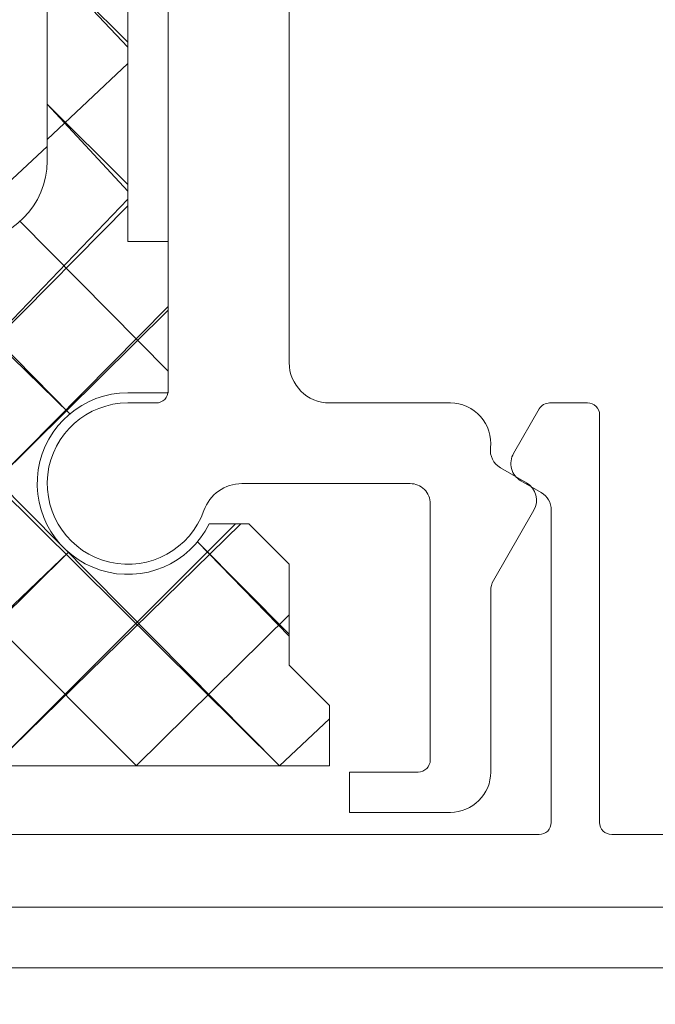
# Model space of a CAD drawing. Header units: inches. Extents: x -647532 to 3008597, y -136987 to 2557681.
# Tile 128 of 153: x 50113 to 50129, y 48740 to 48764. Entities that reach past the tile are written whole.
import ezdxf
from ezdxf import colors
from ezdxf.entities.mleader import LeaderData, LeaderLine
from ezdxf.enums import TextEntityAlignment as Align
from ezdxf.math import Vec2, Vec3

# ---------------------------------------------------------------- set-up
doc = ezdxf.new("R2010")
doc.units = ezdxf.units.IN
doc.header["$MEASUREMENT"] = 0
doc.layers.add('ARCH', color=8, linetype='Continuous')
for name, color, linetype, lineweight in [('FURN', 8, 'Continuous', 5), ('FURN-HATCH', 8, 'Continuous', 5), ('YD-EXTERNAL 1', 8, 'Continuous', 5)]:
    doc.layers.add(name, color=color, linetype=linetype, lineweight=lineweight)
doc.styles.add('ARIAL', font='arial.ttf')
doc.styles.get("Standard").update_dxf_attribs({"font": 'arial.ttf'})

# ---------------------------------------------------------------- blocks, each defined once
blk = doc.blocks.new('BIAL-IT1I-KGD-001-IN-DWG-141 LEVEL 2 - OVERALL FIRE EXIT PLAN$0$A$C4C907AF7')
at = {"lineweight": -3, "ltscale": 1000}
h = blk.add_hatch(dxfattribs=at)
h.set_pattern_fill('ANSI37', color=256, scale=20, angle=-90.00000000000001, style=0)
h.set_pattern_definition([(315, (-27377983.44784665, 26829446.45019762), (1.767766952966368, 1.767766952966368), []), (44.99999999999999, (-27377983.44784665, 26829446.45019762), (-1.767766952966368, 1.767766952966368), [])])
edge = h.paths.add_edge_path()
edge.add_line((63.5001831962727, 124.5619116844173), (64.50018314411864, 124.5619116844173))
edge.add_ellipse((64.50018314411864, 125.0619116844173), major_axis=(0.3535533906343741, -0.3535533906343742), ratio=0.9999999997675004, start_angle=314.9999999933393, end_angle=494.9999999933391)
edge.add_line((64.50018314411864, 125.5619116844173), (67.00018314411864, 125.5619116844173))
edge.add_ellipse((67.00018314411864, 125.0619116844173), major_axis=(0.3535533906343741, -0.3535533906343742), ratio=0.9999999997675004, start_angle=134.9999999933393, end_angle=314.9999999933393)
edge.add_line((67.00018314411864, 124.5619116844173), (67.50018313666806, 124.5619116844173))
edge.add_ellipse((69.00018313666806, 124.5619116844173), major_axis=(1.060660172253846, 1.060660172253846), ratio=0.9999999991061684, start_angle=134.9999999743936, end_angle=225.0000000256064)
edge.add_line((69.00018313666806, 123.0619116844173), (71.00018313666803, 123.0619116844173))
edge.add_ellipse((71.00018313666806, 124.5619116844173), major_axis=(1.060660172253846, -1.060660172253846), ratio=0.999999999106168, start_angle=314.9999999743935, end_angle=405.0000000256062)
edge.add_line((72.50018313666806, 124.5619116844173), (73.00018314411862, 124.5619116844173))
edge.add_ellipse((73.00018314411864, 125.0619116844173), major_axis=(0.3535533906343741, -0.3535533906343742), ratio=0.9999999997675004, start_angle=314.9999999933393, end_angle=494.9999999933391)
edge.add_line((73.00018314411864, 125.5619116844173), (75.50018313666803, 125.5619116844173))
edge.add_ellipse((75.50018313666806, 125.0619116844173), major_axis=(0.3535533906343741, -0.3535533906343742), ratio=0.9999999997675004, start_angle=134.9999999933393, end_angle=314.9999999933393)
edge.add_line((75.50018313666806, 124.5619116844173), (76.50018313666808, 124.5619116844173))
edge.add_line((76.50018313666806, 124.5619116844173), (76.50018312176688, 120.5619116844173))
edge.add_line((76.5001831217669, 120.5619116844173), (74.98688907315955, 120.5619116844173))
edge.add_ellipse((74.98688907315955, 120.0619116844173), major_axis=(0.3535533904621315, -0.3535533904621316), ratio=1, start_angle=135, end_angle=255.0000000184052)
edge.add_line((74.55387637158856, 119.8119116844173), (75.85291448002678, 117.5619116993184))
edge.add_line((75.85291448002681, 117.5619116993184), (74.1431920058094, 117.5619116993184))
edge.add_line((74.1431920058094, 117.5619116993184), (73.02505196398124, 119.545249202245))
edge.add_ellipse((72.14896168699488, 119.0631021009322), major_axis=(0.7071067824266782, -0.7071067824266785), ratio=0.9999999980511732, start_angle=73.82572674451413, end_angle=209.2398824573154)
edge.add_line((71.18655439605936, 119.334712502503), (70.66745572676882, 117.5619116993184))
edge.add_line((70.66745572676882, 117.5619116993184), (69.3259736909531, 117.5619116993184))
edge.add_line((69.3259736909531, 117.5619116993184), (68.98239804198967, 118.6940810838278))
edge.add_ellipse((68.50018309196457, 118.5619117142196), major_axis=(0.3535533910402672, 0.3535533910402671), ratio=0.9999999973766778, start_angle=-29.67233578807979, end_angle=119.6723666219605)
edge.add_line((68.01796807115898, 118.6940808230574), (67.67439251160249, 117.5619116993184))
edge.add_line((67.67439251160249, 117.5619116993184), (66.32597370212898, 117.5619116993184))
edge.add_line((66.32597370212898, 117.5619116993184), (65.9823981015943, 118.6940809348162))
edge.add_ellipse((65.50018311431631, 118.561911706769), major_axis=(0.3535533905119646, 0.3535533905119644), ratio=0.999999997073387, start_angle=-29.67235256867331, end_angle=119.6723608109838)
edge.add_line((65.01796810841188, 118.6940808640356), (64.67439251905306, 117.5619116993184))
edge.add_line((64.67439251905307, 117.5619116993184), (63.5001831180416, 117.5619116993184))
edge.add_line((63.5001831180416, 117.5619116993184), (63.50018319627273, 124.5619116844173))
edge = h.paths.add_edge_path()
edge.add_line((63.5001831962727, 136.5619116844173), (65.0001831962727, 136.5619116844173))
edge.add_line((65.0001831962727, 136.5619116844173), (66.0001831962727, 135.5619116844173))
edge.add_line((66.0001831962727, 135.5619116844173), (68.5001831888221, 135.5619116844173))
edge.add_line((68.50018318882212, 135.5619116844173), (69.50018318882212, 134.5619116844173))
edge.add_line((69.50018318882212, 134.5619116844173), (69.50018318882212, 133.577283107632))
edge.add_ellipse((70.50018317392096, 131.5617186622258), major_axis=(1.590990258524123, -1.590990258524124), ratio=0.9999999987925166, start_angle=161.3877995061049, end_angle=405.0000000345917)
edge.add_line((72.75018317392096, 131.5617186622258), (72.75018317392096, 132.5617186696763))
edge.add_line((72.75018317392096, 132.5617186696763), (76.50018317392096, 132.5617186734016))
edge.add_line((76.50018317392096, 132.5617186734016), (76.50018317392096, 131.5617186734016))
edge.add_line((76.50018317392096, 131.5617186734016), (91.50018322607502, 131.5617186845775))
edge.add_ellipse((91.50018322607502, 130.0617186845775), major_axis=(1.060660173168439, -1.06066017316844), ratio=0.9999999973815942, start_angle=44.9999997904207, end_angle=134.9999999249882, ccw=False)
edge.add_line((93.00018322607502, 130.0617186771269), (93.0001832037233, 124.0617186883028))
edge.add_ellipse((94.00018320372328, 124.0617186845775), major_axis=(0.7071067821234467, 0.7071067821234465), ratio=0.9999999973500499, start_angle=134.9999999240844, end_angle=225.000000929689)
edge.add_line((94.00018321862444, 123.0617186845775), (94.00018323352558, 114.5617186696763))
edge.add_ellipse((94.0001832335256, 114.0617186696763), major_axis=(0.3535533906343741, -0.3535533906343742), ratio=0.9999999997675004, start_angle=134.9999999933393, end_angle=314.9999999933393)
edge.add_line((94.0001832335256, 113.5617186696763), (97.0001831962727, 113.5617186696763))
edge.add_ellipse((97.0001831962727, 115.5617186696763), major_axis=(1.414213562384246, -1.414213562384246), ratio=0.999999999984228, start_angle=314.9999999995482, end_angle=404.9999997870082)
edge.add_line((99.0001831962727, 115.5617186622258), (99.00018320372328, 117.5617187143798))
edge.add_line((99.00018320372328, 117.5617187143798), (97.00018320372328, 117.5617187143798))
edge.add_ellipse((97.00018320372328, 118.0617187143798), major_axis=(0.3535533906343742, 0.3535533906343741), ratio=0.9999999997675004, start_angle=45.000000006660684, end_angle=225.0000000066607, ccw=False)
edge.add_line((97.00018320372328, 118.5617187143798), (99.00018320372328, 118.5617187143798))
edge.add_line((99.00018320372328, 118.5617187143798), (99.00018320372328, 120.5617187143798))
edge.add_line((99.00018320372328, 120.5617187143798), (97.00018320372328, 120.5617187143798))
edge.add_ellipse((97.00018320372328, 121.0617187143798), major_axis=(0.3535533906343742, 0.3535533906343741), ratio=0.9999999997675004, start_angle=45.000000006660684, end_angle=225.0000000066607, ccw=False)
edge.add_line((97.00018320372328, 121.5617187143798), (99.00018320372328, 121.5617187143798))
edge.add_line((99.00018320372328, 121.5617187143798), (99.00018320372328, 122.5617187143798))
edge.add_ellipse((100.0001832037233, 122.5617187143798), major_axis=(0.7071067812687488, -0.7071067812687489), ratio=0.9999999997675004, start_angle=45.000000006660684, end_angle=225.0000000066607, ccw=False)
edge.add_line((101.0001832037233, 122.5617187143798), (101.0001832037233, 121.5617187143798))
edge.add_line((101.0001832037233, 121.5617187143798), (103.0001832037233, 121.5617187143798))
edge.add_ellipse((103.0001832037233, 121.0617187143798), major_axis=(0.3535533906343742, 0.3535533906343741), ratio=0.9999999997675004, start_angle=-134.9999999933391, end_angle=45.000000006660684, ccw=False)
edge.add_line((103.0001832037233, 120.5617187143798), (101.0001832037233, 120.5617187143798))
edge.add_line((101.0001832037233, 120.5617187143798), (101.0001832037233, 118.5617187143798))
edge.add_line((101.0001832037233, 118.5617187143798), (103.0001832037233, 118.5617187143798))
edge.add_ellipse((103.0001832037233, 118.0617187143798), major_axis=(0.3535533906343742, 0.3535533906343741), ratio=0.9999999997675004, start_angle=-134.9999999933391, end_angle=45.000000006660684, ccw=False)
edge.add_line((103.0001832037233, 117.5617187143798), (101.0001832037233, 117.5617187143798))
edge.add_line((101.0001832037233, 117.5617187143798), (101.0001832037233, 115.5617186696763))
edge.add_ellipse((103.0001832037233, 115.5617186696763), major_axis=(1.414213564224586, -1.414213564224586), ratio=0.9999999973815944, start_angle=225.0000000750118, end_angle=314.9999999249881)
edge.add_line((103.0001832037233, 113.5617186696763), (106.0001832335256, 113.5617186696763))
edge.add_ellipse((106.0001838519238, 114.0617186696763), major_axis=(0.3535533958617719, -0.353553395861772), ratio=0.999999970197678, start_angle=314.9999282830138, end_angle=495.0000734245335)
edge.add_line((106.0001832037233, 114.5617186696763), (106.0001831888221, 123.0617186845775))
edge.add_ellipse((106.0001832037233, 124.0617186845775), major_axis=(0.7071067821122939, 0.7071067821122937), ratio=0.9999999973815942, start_angle=224.9999992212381, end_angle=314.9999994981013)
edge.add_line((107.0001832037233, 124.0617186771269), (107.0001832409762, 130.0617186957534))
edge.add_ellipse((108.5001832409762, 130.0617186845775), major_axis=(1.060660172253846, -1.060660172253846), ratio=0.9999999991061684, start_angle=134.9999999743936, end_angle=224.9999995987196, ccw=False)
edge.add_line((108.5001832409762, 131.5617186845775), (123.5001832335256, 131.5617186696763))
edge.add_line((123.5001832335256, 131.5617186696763), (123.5001832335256, 132.5617186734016))
edge.add_line((123.5001832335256, 132.5617186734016), (127.2501832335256, 132.5617186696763))
edge.add_line((127.2501832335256, 132.5617186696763), (127.2501832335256, 131.5617186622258))
edge.add_ellipse((129.5001832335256, 131.5617186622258), major_axis=(1.590990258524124, 1.590990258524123), ratio=0.9999999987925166, start_angle=134.9999999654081, end_angle=378.612200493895)
edge.add_line((130.5001832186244, 133.577283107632), (130.5001832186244, 134.5619116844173))
edge.add_line((130.5001832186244, 134.5619116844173), (131.5001832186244, 135.5619116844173))
edge.add_line((131.5001832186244, 135.5619116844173), (134.0001832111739, 135.5619116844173))
edge.add_line((134.0001832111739, 135.5619116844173), (135.0001832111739, 136.5619116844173))
edge.add_line((135.0001832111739, 136.5619116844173), (136.5001832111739, 136.5619116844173))
edge.add_line((136.5001832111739, 136.5619116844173), (136.5001832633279, 125.5619116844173))
edge.add_line((136.5001832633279, 125.5619116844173), (135.5001832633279, 125.5619116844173))
edge.add_line((135.5001832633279, 125.5619116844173), (132.5001832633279, 125.5619116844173))
edge.add_ellipse((131.0001832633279, 125.5619116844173), major_axis=(1.060660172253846, 1.060660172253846), ratio=0.9999999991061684, start_angle=-45.00000002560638, end_angle=45.00000002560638)
edge.add_line((131.0001832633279, 127.0619116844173), (129.0001832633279, 127.0619116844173))
edge.add_ellipse((129.0001832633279, 125.5619116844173), major_axis=(1.060660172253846, -1.060660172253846), ratio=0.999999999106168, start_angle=134.9999999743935, end_angle=225.0000000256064)
edge.add_line((127.5001832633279, 125.5619116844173), (123.5001832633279, 125.5619116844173))
edge.add_line((123.5001832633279, 125.5619116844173), (123.5001832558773, 127.5618151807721))
edge.add_ellipse((121.5002797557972, 127.5618151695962), major_axis=(1.41414532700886, -1.414145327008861), ratio=0.999999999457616, start_angle=45.00000033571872, end_angle=134.999999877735)
edge.add_line((121.5002797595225, 129.5617186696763), (109.7072899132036, 129.5617186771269))
edge.add_line((109.7072899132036, 129.5617186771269), (109.3541500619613, 129.9148585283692))
edge.add_ellipse((108.9996314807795, 129.562272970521), major_axis=(0.002760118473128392, 0.4999925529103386), ratio=0.9999993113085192, start_angle=-44.84036206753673, end_angle=134.7895539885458)
edge.add_line((108.6428428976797, 129.2119846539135), (108.6428266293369, 129.2119683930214))
edge.add_line((108.6428266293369, 129.2119683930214), (109.0001831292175, 128.8546118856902))
edge.add_line((109.0001831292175, 128.8546118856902), (109.0001832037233, 112.0919117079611))
edge.add_line((109.0001832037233, 112.0919117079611), (107.5001832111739, 110.5919117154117))
edge.add_line((107.5001832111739, 110.5919117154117), (103.0001832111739, 110.5919117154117))
edge.add_line((103.0001832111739, 110.5919117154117), (102.0001831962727, 111.5919117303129))
edge.add_line((102.0001831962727, 111.5919117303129), (98.00018322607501, 111.5919117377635))
edge.add_line((98.00018322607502, 111.5919117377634), (97.00018319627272, 110.5919117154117))
edge.add_line((97.0001831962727, 110.5919117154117), (92.5001831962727, 110.5919117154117))
edge.add_line((92.5001831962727, 110.5919117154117), (91.0001831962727, 112.0919117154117))
edge.add_line((91.0001831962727, 112.0919117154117), (91.0001832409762, 128.8546117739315))
edge.add_line((91.00018324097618, 128.8546117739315), (91.35753985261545, 129.2119683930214))
edge.add_line((91.35753985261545, 129.2119683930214), (91.3575235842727, 129.2119846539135))
edge.add_ellipse((91.00073500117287, 129.562272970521), major_axis=(0.002760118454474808, -0.4999925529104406), ratio=0.9999993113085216, start_angle=45.21044601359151, end_angle=224.8403620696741)
edge.add_line((90.6462164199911, 129.9148585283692), (90.29307656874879, 129.5617186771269))
edge.add_line((90.2930765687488, 129.5617186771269), (78.50008672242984, 129.5617186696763))
edge.add_ellipse((78.50008672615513, 127.5618151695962), major_axis=(1.414145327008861, 1.41414532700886), ratio=0.999999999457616, start_angle=45.00000012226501, end_angle=134.999999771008)
edge.add_line((76.50018322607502, 127.5618151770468), (76.50018321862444, 125.5619116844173))
edge.add_line((76.50018321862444, 125.5619116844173), (75.50018313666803, 125.5619116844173))
edge.add_line((75.50018313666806, 125.5619116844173), (72.50018314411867, 125.5619116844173))
edge.add_ellipse((71.00018314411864, 125.5619116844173), major_axis=(1.060660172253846, 1.060660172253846), ratio=0.9999999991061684, start_angle=-45.00000002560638, end_angle=45.00000002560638)
edge.add_line((71.00018314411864, 127.0619116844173), (69.00018314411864, 127.0619116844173))
edge.add_ellipse((69.00018314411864, 125.5619116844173), major_axis=(1.060660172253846, -1.060660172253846), ratio=0.999999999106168, start_angle=134.9999999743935, end_angle=225.0000000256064)
edge.add_line((67.50018314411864, 125.5619116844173), (67.00018314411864, 125.5619116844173))
edge.add_line((67.00018314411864, 125.5619116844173), (64.50018320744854, 125.5619116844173))
edge.add_line((64.50018320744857, 125.5619116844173), (63.50018314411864, 125.5619116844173))
edge.add_line((63.50018314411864, 125.5619116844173), (63.50018319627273, 136.5619116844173))
edge = h.paths.add_edge_path()
edge.add_line((123.5001832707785, 124.5619116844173), (124.5001832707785, 124.5619116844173))
edge.add_ellipse((124.5001832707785, 125.0619116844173), major_axis=(0.3535533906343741, -0.3535533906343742), ratio=0.9999999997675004, start_angle=314.9999999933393, end_angle=494.9999999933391)
edge.add_line((124.5001832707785, 125.5619116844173), (127.0001832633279, 125.5619116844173))
edge.add_ellipse((127.0001832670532, 125.061911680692), major_axis=(0.3535533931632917, -0.3535533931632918), ratio=0.9999999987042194, start_angle=135.0000003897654, end_angle=224.9906755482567)
edge.add_ellipse((127.0001832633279, 125.0619116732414), major_axis=(0.3535533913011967, 0.3535533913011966), ratio=0.9999999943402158, start_angle=134.9906744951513, end_angle=225.0000001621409)
edge.add_line((127.0001832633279, 124.5619116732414), (127.5001832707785, 124.5619116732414))
edge.add_ellipse((129.0001832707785, 124.5619116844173), major_axis=(1.060660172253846, 1.060660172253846), ratio=0.9999999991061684, start_angle=135.0000004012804, end_angle=225.0000000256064)
edge.add_line((129.0001832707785, 123.0619116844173), (131.0001832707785, 123.0619116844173))
edge.add_ellipse((131.0001832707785, 124.5619116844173), major_axis=(1.060660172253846, -1.060660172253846), ratio=0.999999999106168, start_angle=314.9999999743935, end_angle=405.0000000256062)
edge.add_line((132.5001832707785, 124.5619116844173), (133.0001832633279, 124.5619116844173))
edge.add_ellipse((133.0001832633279, 125.0619116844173), major_axis=(0.3535533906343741, -0.3535533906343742), ratio=0.9999999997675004, start_angle=314.9999999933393, end_angle=494.9999999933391)
edge.add_line((133.0001832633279, 125.5619116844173), (135.5001832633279, 125.5619116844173))
edge.add_ellipse((135.5001832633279, 125.0619116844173), major_axis=(0.3535533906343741, -0.3535533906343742), ratio=0.9999999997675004, start_angle=134.9999999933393, end_angle=314.9999999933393)
edge.add_line((135.5001832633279, 124.5619116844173), (136.5001832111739, 124.5619116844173))
edge.add_line((136.5001832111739, 124.5619116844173), (136.500183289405, 117.5619116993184))
edge.add_line((136.500183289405, 117.5619116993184), (135.3259738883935, 117.5619116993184))
edge.add_line((135.3259738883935, 117.5619116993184), (134.9823982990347, 118.6940808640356))
edge.add_ellipse((134.5001832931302, 118.561911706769), major_axis=(0.3535533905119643, -0.3535533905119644), ratio=0.999999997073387, start_angle=60.32763918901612, end_angle=209.6723525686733)
edge.add_line((134.0179683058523, 118.6940809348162), (133.6743927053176, 117.5619116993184))
edge.add_line((133.6743927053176, 117.5619116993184), (132.3259738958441, 117.5619116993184))
edge.add_line((132.3259738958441, 117.5619116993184), (131.9823983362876, 118.6940808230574))
edge.add_ellipse((131.500183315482, 118.5619117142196), major_axis=(0.3535533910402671, -0.3535533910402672), ratio=0.9999999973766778, start_angle=60.32763337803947, end_angle=209.6723357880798)
edge.add_line((131.0179683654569, 118.6940810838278), (130.6743927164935, 117.5619116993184))
edge.add_line((130.6743927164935, 117.5619116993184), (129.3329106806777, 117.5619116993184))
edge.add_line((129.3329106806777, 117.5619116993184), (128.8138120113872, 119.334712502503))
edge.add_ellipse((127.8514047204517, 119.0631021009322), major_axis=(0.7071067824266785, 0.7071067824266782), ratio=0.9999999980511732, start_angle=-29.23988245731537, end_angle=106.1742732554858)
edge.add_line((126.9753144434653, 119.545249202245), (125.8571744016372, 117.5619116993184))
edge.add_line((125.8571744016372, 117.5619116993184), (124.1474519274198, 117.5619116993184))
edge.add_line((124.1474519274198, 117.5619116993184), (125.446490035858, 119.8119116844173))
edge.add_ellipse((125.013477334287, 120.0619116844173), major_axis=(0.3535533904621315, -0.3535533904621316), ratio=1, start_angle=14.99999998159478, end_angle=135)
edge.add_line((125.013477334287, 120.5619116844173), (123.5001832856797, 120.5619116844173))
edge.add_line((123.5001832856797, 120.5619116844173), (123.5001832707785, 124.5619116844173))
h = blk.add_hatch(dxfattribs=at)
h.set_pattern_fill('ANSI37', color=256, scale=20, angle=-90.00000000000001, style=0)
h.set_pattern_definition([(315, (-27377983.44784666, 26829446.45019761), (1.767766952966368, 1.767766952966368), []), (44.99999999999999, (-27377983.44784666, 26829446.45019761), (-1.767766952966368, 1.767766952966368), [])])
edge = h.paths.add_edge_path()
edge.add_line((63.50018319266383, 124.5619116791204), (64.50018314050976, 124.5619116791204))
edge.add_ellipse((64.50018314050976, 125.0619116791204), major_axis=(0.3535533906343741, -0.3535533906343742), ratio=0.9999999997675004, start_angle=314.9999999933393, end_angle=494.9999999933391)
edge.add_line((64.50018314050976, 125.5619116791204), (67.00018314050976, 125.5619116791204))
edge.add_ellipse((67.00018314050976, 125.0619116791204), major_axis=(0.3535533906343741, -0.3535533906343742), ratio=0.9999999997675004, start_angle=134.9999999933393, end_angle=314.9999999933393)
edge.add_line((67.00018314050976, 124.5619116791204), (67.50018313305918, 124.5619116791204))
edge.add_ellipse((69.00018313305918, 124.5619116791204), major_axis=(1.060660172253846, 1.060660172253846), ratio=0.9999999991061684, start_angle=134.9999999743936, end_angle=225.0000000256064)
edge.add_line((69.00018313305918, 123.0619116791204), (71.00018313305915, 123.0619116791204))
edge.add_ellipse((71.00018313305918, 124.5619116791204), major_axis=(1.060660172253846, -1.060660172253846), ratio=0.999999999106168, start_angle=314.9999999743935, end_angle=405.0000000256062)
edge.add_line((72.50018313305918, 124.5619116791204), (73.00018314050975, 124.5619116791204))
edge.add_ellipse((73.00018314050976, 125.0619116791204), major_axis=(0.3535533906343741, -0.3535533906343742), ratio=0.9999999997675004, start_angle=314.9999999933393, end_angle=494.9999999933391)
edge.add_line((73.00018314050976, 125.5619116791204), (75.50018313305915, 125.5619116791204))
edge.add_ellipse((75.50018313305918, 125.0619116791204), major_axis=(0.3535533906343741, -0.3535533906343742), ratio=0.9999999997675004, start_angle=134.9999999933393, end_angle=314.9999999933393)
edge.add_line((75.50018313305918, 124.5619116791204), (76.50018313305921, 124.5619116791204))
edge.add_line((76.50018313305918, 124.5619116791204), (76.500183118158, 120.5619116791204))
edge.add_line((76.50018311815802, 120.5619116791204), (74.98688906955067, 120.5619116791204))
edge.add_ellipse((74.98688906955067, 120.0619116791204), major_axis=(0.3535533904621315, -0.3535533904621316), ratio=1, start_angle=135, end_angle=255.0000000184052)
edge.add_line((74.55387636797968, 119.8119116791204), (75.85291447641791, 117.5619116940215))
edge.add_line((75.85291447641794, 117.5619116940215), (74.14319200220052, 117.5619116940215))
edge.add_line((74.14319200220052, 117.5619116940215), (73.02505196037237, 119.5452491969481))
edge.add_ellipse((72.148961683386, 119.0631020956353), major_axis=(0.7071067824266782, -0.7071067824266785), ratio=0.9999999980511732, start_angle=73.82572674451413, end_angle=209.2398824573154)
edge.add_line((71.18655439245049, 119.3347124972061), (70.66745572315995, 117.5619116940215))
edge.add_line((70.66745572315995, 117.5619116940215), (69.32597368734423, 117.5619116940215))
edge.add_line((69.32597368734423, 117.5619116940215), (68.9823980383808, 118.6940810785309))
edge.add_ellipse((68.5001830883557, 118.5619117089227), major_axis=(0.3535533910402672, 0.3535533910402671), ratio=0.9999999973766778, start_angle=-29.67233578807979, end_angle=119.6723666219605)
edge.add_line((68.0179680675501, 118.6940808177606), (67.67439250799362, 117.5619116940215))
edge.add_line((67.67439250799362, 117.5619116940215), (66.3259736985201, 117.5619116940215))
edge.add_line((66.3259736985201, 117.5619116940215), (65.98239809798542, 118.6940809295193))
edge.add_ellipse((65.50018311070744, 118.5619117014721), major_axis=(0.3535533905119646, 0.3535533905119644), ratio=0.999999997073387, start_angle=-29.67235256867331, end_angle=119.6723608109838)
edge.add_line((65.017968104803, 118.6940808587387), (64.67439251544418, 117.5619116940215))
edge.add_line((64.6743925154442, 117.5619116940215), (63.50018311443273, 117.5619116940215))
edge.add_line((63.50018311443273, 117.5619116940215), (63.50018319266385, 124.5619116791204))
edge = h.paths.add_edge_path()
edge.add_line((63.50018319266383, 136.5619116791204), (65.00018319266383, 136.5619116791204))
edge.add_line((65.00018319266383, 136.5619116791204), (66.00018319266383, 135.5619116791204))
edge.add_line((66.00018319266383, 135.5619116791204), (68.50018318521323, 135.5619116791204))
edge.add_line((68.50018318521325, 135.5619116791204), (69.50018318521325, 134.5619116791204))
edge.add_line((69.50018318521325, 134.5619116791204), (69.50018318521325, 133.5772831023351))
edge.add_ellipse((70.50018317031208, 131.5617186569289), major_axis=(1.590990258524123, -1.590990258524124), ratio=0.9999999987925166, start_angle=161.3877995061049, end_angle=405.0000000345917)
edge.add_line((72.75018317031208, 131.5617186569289), (72.75018317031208, 132.5617186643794))
edge.add_line((72.75018317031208, 132.5617186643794), (76.50018317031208, 132.5617186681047))
edge.add_line((76.50018317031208, 132.5617186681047), (76.50018317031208, 131.5617186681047))
edge.add_line((76.50018317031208, 131.5617186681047), (91.50018322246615, 131.5617186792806))
edge.add_ellipse((91.50018322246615, 130.0617186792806), major_axis=(1.060660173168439, -1.06066017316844), ratio=0.9999999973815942, start_angle=44.9999997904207, end_angle=134.9999999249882, ccw=False)
edge.add_line((93.00018322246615, 130.06171867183), (93.00018320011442, 124.0617186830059))
edge.add_ellipse((94.0001832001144, 124.0617186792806), major_axis=(0.7071067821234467, 0.7071067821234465), ratio=0.9999999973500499, start_angle=134.9999999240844, end_angle=225.000000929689)
edge.add_line((94.00018321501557, 123.0617186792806), (94.0001832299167, 114.5617186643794))
edge.add_ellipse((94.00018322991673, 114.0617186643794), major_axis=(0.3535533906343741, -0.3535533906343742), ratio=0.9999999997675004, start_angle=134.9999999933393, end_angle=314.9999999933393)
edge.add_line((94.00018322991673, 113.5617186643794), (97.00018319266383, 113.5617186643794))
edge.add_ellipse((97.00018319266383, 115.5617186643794), major_axis=(1.414213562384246, -1.414213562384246), ratio=0.999999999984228, start_angle=314.9999999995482, end_angle=404.9999997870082)
edge.add_line((99.00018319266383, 115.5617186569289), (99.0001832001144, 117.5617187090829))
edge.add_line((99.0001832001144, 117.5617187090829), (97.0001832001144, 117.5617187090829))
edge.add_ellipse((97.0001832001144, 118.0617187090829), major_axis=(0.3535533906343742, 0.3535533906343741), ratio=0.9999999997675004, start_angle=45.000000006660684, end_angle=225.0000000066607, ccw=False)
edge.add_line((97.0001832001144, 118.5617187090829), (99.0001832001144, 118.5617187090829))
edge.add_line((99.0001832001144, 118.5617187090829), (99.0001832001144, 120.5617187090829))
edge.add_line((99.0001832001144, 120.5617187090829), (97.0001832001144, 120.5617187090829))
edge.add_ellipse((97.0001832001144, 121.0617187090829), major_axis=(0.3535533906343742, 0.3535533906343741), ratio=0.9999999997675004, start_angle=45.000000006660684, end_angle=225.0000000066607, ccw=False)
edge.add_line((97.0001832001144, 121.5617187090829), (99.0001832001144, 121.5617187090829))
edge.add_line((99.0001832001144, 121.5617187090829), (99.0001832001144, 122.5617187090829))
edge.add_ellipse((100.0001832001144, 122.5617187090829), major_axis=(0.7071067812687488, -0.7071067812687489), ratio=0.9999999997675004, start_angle=45.000000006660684, end_angle=225.0000000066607, ccw=False)
edge.add_line((101.0001832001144, 122.5617187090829), (101.0001832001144, 121.5617187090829))
edge.add_line((101.0001832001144, 121.5617187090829), (103.0001832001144, 121.5617187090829))
edge.add_ellipse((103.0001832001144, 121.0617187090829), major_axis=(0.3535533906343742, 0.3535533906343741), ratio=0.9999999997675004, start_angle=-134.9999999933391, end_angle=45.000000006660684, ccw=False)
edge.add_line((103.0001832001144, 120.5617187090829), (101.0001832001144, 120.5617187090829))
edge.add_line((101.0001832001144, 120.5617187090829), (101.0001832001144, 118.5617187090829))
edge.add_line((101.0001832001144, 118.5617187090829), (103.0001832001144, 118.5617187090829))
edge.add_ellipse((103.0001832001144, 118.0617187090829), major_axis=(0.3535533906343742, 0.3535533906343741), ratio=0.9999999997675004, start_angle=-134.9999999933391, end_angle=45.000000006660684, ccw=False)
edge.add_line((103.0001832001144, 117.5617187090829), (101.0001832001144, 117.5617187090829))
edge.add_line((101.0001832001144, 117.5617187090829), (101.0001832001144, 115.5617186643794))
edge.add_ellipse((103.0001832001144, 115.5617186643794), major_axis=(1.414213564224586, -1.414213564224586), ratio=0.9999999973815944, start_angle=225.0000000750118, end_angle=314.9999999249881)
edge.add_line((103.0001832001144, 113.5617186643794), (106.0001832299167, 113.5617186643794))
edge.add_ellipse((106.0001838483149, 114.0617186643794), major_axis=(0.3535533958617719, -0.353553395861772), ratio=0.999999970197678, start_angle=314.9999282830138, end_angle=495.0000734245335)
edge.add_line((106.0001832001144, 114.5617186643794), (106.0001831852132, 123.0617186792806))
edge.add_ellipse((106.0001832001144, 124.0617186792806), major_axis=(0.7071067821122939, 0.7071067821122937), ratio=0.9999999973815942, start_angle=224.9999992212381, end_angle=314.9999994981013)
edge.add_line((107.0001832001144, 124.06171867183), (107.0001832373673, 130.0617186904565))
edge.add_ellipse((108.5001832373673, 130.0617186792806), major_axis=(1.060660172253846, -1.060660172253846), ratio=0.9999999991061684, start_angle=134.9999999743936, end_angle=224.9999995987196, ccw=False)
edge.add_line((108.5001832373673, 131.5617186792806), (123.5001832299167, 131.5617186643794))
edge.add_line((123.5001832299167, 131.5617186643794), (123.5001832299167, 132.5617186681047))
edge.add_line((123.5001832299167, 132.5617186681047), (127.2501832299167, 132.5617186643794))
edge.add_line((127.2501832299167, 132.5617186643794), (127.2501832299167, 131.5617186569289))
edge.add_ellipse((129.5001832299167, 131.5617186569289), major_axis=(1.590990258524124, 1.590990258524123), ratio=0.9999999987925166, start_angle=134.9999999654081, end_angle=378.612200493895)
edge.add_line((130.5001832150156, 133.5772831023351), (130.5001832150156, 134.5619116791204))
edge.add_line((130.5001832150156, 134.5619116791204), (131.5001832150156, 135.5619116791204))
edge.add_line((131.5001832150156, 135.5619116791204), (134.000183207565, 135.5619116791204))
edge.add_line((134.000183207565, 135.5619116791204), (135.000183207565, 136.5619116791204))
edge.add_line((135.000183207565, 136.5619116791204), (136.500183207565, 136.5619116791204))
edge.add_line((136.500183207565, 136.5619116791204), (136.5001832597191, 125.5619116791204))
edge.add_line((136.5001832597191, 125.5619116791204), (135.5001832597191, 125.5619116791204))
edge.add_line((135.5001832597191, 125.5619116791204), (132.5001832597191, 125.5619116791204))
edge.add_ellipse((131.0001832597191, 125.5619116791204), major_axis=(1.060660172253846, 1.060660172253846), ratio=0.9999999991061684, start_angle=-45.00000002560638, end_angle=45.00000002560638)
edge.add_line((131.0001832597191, 127.0619116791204), (129.0001832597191, 127.0619116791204))
edge.add_ellipse((129.0001832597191, 125.5619116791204), major_axis=(1.060660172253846, -1.060660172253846), ratio=0.999999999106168, start_angle=134.9999999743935, end_angle=225.0000000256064)
edge.add_line((127.5001832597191, 125.5619116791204), (123.5001832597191, 125.5619116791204))
edge.add_line((123.5001832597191, 125.5619116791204), (123.5001832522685, 127.5618151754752))
edge.add_ellipse((121.5002797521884, 127.5618151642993), major_axis=(1.41414532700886, -1.414145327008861), ratio=0.999999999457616, start_angle=45.00000033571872, end_angle=134.999999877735)
edge.add_line((121.5002797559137, 129.5617186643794), (109.7072899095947, 129.56171867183))
edge.add_line((109.7072899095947, 129.56171867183), (109.3541500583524, 129.9148585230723))
edge.add_ellipse((108.9996314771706, 129.5622729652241), major_axis=(0.002760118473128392, 0.4999925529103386), ratio=0.9999993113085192, start_angle=-44.84036206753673, end_angle=134.7895539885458)
edge.add_line((108.6428428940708, 129.2119846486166), (108.642826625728, 129.2119683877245))
edge.add_line((108.642826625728, 129.2119683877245), (109.0001831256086, 128.8546118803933))
edge.add_line((109.0001831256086, 128.8546118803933), (109.0001832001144, 112.0919117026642))
edge.add_line((109.0001832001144, 112.0919117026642), (107.500183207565, 110.5919117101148))
edge.add_line((107.500183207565, 110.5919117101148), (103.000183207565, 110.5919117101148))
edge.add_line((103.000183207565, 110.5919117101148), (102.0001831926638, 111.591911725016))
edge.add_line((102.0001831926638, 111.591911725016), (98.00018322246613, 111.5919117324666))
edge.add_line((98.00018322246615, 111.5919117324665), (97.00018319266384, 110.5919117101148))
edge.add_line((97.00018319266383, 110.5919117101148), (92.50018319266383, 110.5919117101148))
edge.add_line((92.50018319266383, 110.5919117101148), (91.00018319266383, 112.0919117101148))
edge.add_line((91.00018319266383, 112.0919117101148), (91.00018323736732, 128.8546117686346))
edge.add_line((91.00018323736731, 128.8546117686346), (91.35753984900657, 129.2119683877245))
edge.add_line((91.35753984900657, 129.2119683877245), (91.35752358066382, 129.2119846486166))
edge.add_ellipse((91.000734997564, 129.5622729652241), major_axis=(0.002760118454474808, -0.4999925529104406), ratio=0.9999993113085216, start_angle=45.21044601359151, end_angle=224.8403620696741)
edge.add_line((90.64621641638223, 129.9148585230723), (90.29307656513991, 129.56171867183))
edge.add_line((90.29307656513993, 129.56171867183), (78.50008671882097, 129.5617186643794))
edge.add_ellipse((78.50008672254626, 127.5618151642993), major_axis=(1.414145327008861, 1.41414532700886), ratio=0.999999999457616, start_angle=45.00000012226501, end_angle=134.999999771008)
edge.add_line((76.50018322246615, 127.5618151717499), (76.50018321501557, 125.5619116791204))
edge.add_line((76.50018321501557, 125.5619116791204), (75.50018313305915, 125.5619116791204))
edge.add_line((75.50018313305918, 125.5619116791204), (72.50018314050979, 125.5619116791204))
edge.add_ellipse((71.00018314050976, 125.5619116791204), major_axis=(1.060660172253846, 1.060660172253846), ratio=0.9999999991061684, start_angle=-45.00000002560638, end_angle=45.00000002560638)
edge.add_line((71.00018314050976, 127.0619116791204), (69.00018314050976, 127.0619116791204))
edge.add_ellipse((69.00018314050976, 125.5619116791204), major_axis=(1.060660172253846, -1.060660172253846), ratio=0.999999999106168, start_angle=134.9999999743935, end_angle=225.0000000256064)
edge.add_line((67.50018314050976, 125.5619116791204), (67.00018314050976, 125.5619116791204))
edge.add_line((67.00018314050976, 125.5619116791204), (64.50018320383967, 125.5619116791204))
edge.add_line((64.5001832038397, 125.5619116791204), (63.50018314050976, 125.5619116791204))
edge.add_line((63.50018314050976, 125.5619116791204), (63.50018319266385, 136.5619116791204))
edge = h.paths.add_edge_path()
edge.add_line((123.5001832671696, 124.5619116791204), (124.5001832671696, 124.5619116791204))
edge.add_ellipse((124.5001832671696, 125.0619116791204), major_axis=(0.3535533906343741, -0.3535533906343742), ratio=0.9999999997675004, start_angle=314.9999999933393, end_angle=494.9999999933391)
edge.add_line((124.5001832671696, 125.5619116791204), (127.0001832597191, 125.5619116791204))
edge.add_ellipse((127.0001832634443, 125.0619116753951), major_axis=(0.3535533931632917, -0.3535533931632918), ratio=0.9999999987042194, start_angle=135.0000003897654, end_angle=224.9906755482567)
edge.add_ellipse((127.0001832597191, 125.0619116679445), major_axis=(0.3535533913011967, 0.3535533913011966), ratio=0.9999999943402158, start_angle=134.9906744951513, end_angle=225.0000001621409)
edge.add_line((127.0001832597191, 124.5619116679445), (127.5001832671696, 124.5619116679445))
edge.add_ellipse((129.0001832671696, 124.5619116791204), major_axis=(1.060660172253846, 1.060660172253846), ratio=0.9999999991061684, start_angle=135.0000004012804, end_angle=225.0000000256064)
edge.add_line((129.0001832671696, 123.0619116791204), (131.0001832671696, 123.0619116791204))
edge.add_ellipse((131.0001832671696, 124.5619116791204), major_axis=(1.060660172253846, -1.060660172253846), ratio=0.999999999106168, start_angle=314.9999999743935, end_angle=405.0000000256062)
edge.add_line((132.5001832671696, 124.5619116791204), (133.0001832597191, 124.5619116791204))
edge.add_ellipse((133.0001832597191, 125.0619116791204), major_axis=(0.3535533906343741, -0.3535533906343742), ratio=0.9999999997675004, start_angle=314.9999999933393, end_angle=494.9999999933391)
edge.add_line((133.0001832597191, 125.5619116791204), (135.5001832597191, 125.5619116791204))
edge.add_ellipse((135.5001832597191, 125.0619116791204), major_axis=(0.3535533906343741, -0.3535533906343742), ratio=0.9999999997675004, start_angle=134.9999999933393, end_angle=314.9999999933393)
edge.add_line((135.5001832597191, 124.5619116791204), (136.500183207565, 124.5619116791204))
edge.add_line((136.500183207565, 124.5619116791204), (136.5001832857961, 117.5619116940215))
edge.add_line((136.5001832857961, 117.5619116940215), (135.3259738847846, 117.5619116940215))
edge.add_line((135.3259738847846, 117.5619116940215), (134.9823982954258, 118.6940808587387))
edge.add_ellipse((134.5001832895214, 118.5619117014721), major_axis=(0.3535533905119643, -0.3535533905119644), ratio=0.999999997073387, start_angle=60.32763918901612, end_angle=209.6723525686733)
edge.add_line((134.0179683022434, 118.6940809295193), (133.6743927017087, 117.5619116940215))
edge.add_line((133.6743927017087, 117.5619116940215), (132.3259738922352, 117.5619116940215))
edge.add_line((132.3259738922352, 117.5619116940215), (131.9823983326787, 118.6940808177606))
edge.add_ellipse((131.5001833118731, 118.5619117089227), major_axis=(0.3535533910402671, -0.3535533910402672), ratio=0.9999999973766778, start_angle=60.32763337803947, end_angle=209.6723357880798)
edge.add_line((131.017968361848, 118.6940810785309), (130.6743927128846, 117.5619116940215))
edge.add_line((130.6743927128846, 117.5619116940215), (129.3329106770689, 117.5619116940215))
edge.add_line((129.3329106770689, 117.5619116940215), (128.8138120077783, 119.3347124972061))
edge.add_ellipse((127.8514047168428, 119.0631020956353), major_axis=(0.7071067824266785, 0.7071067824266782), ratio=0.9999999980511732, start_angle=-29.23988245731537, end_angle=106.1742732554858)
edge.add_line((126.9753144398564, 119.5452491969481), (125.8571743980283, 117.5619116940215))
edge.add_line((125.8571743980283, 117.5619116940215), (124.1474519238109, 117.5619116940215))
edge.add_line((124.1474519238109, 117.5619116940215), (125.4464900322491, 119.8119116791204))
edge.add_ellipse((125.0134773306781, 120.0619116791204), major_axis=(0.3535533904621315, -0.3535533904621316), ratio=1, start_angle=14.99999998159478, end_angle=135)
edge.add_line((125.0134773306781, 120.5619116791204), (123.5001832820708, 120.5619116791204))
edge.add_line((123.5001832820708, 120.5619116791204), (123.5001832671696, 124.5619116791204))
for p, q in [((58.50018322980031, 121.5619117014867), (58.50018322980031, 221.5617186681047)), ((68.50018318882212, 135.5619116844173), (69.50018318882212, 134.5619116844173)), ((68.50018318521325, 135.5619116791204), (69.50018318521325, 134.5619116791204)), ((69.50018318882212, 133.577283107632), (69.50018318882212, 134.5619116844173)), ((69.50018318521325, 133.5772831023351), (69.50018318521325, 134.5619116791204)), ((72.75018317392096, 131.5617186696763), (72.75018317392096, 132.5617186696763)), ((72.75018317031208, 131.5617186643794), (72.75018317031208, 132.5617186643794)), ((76.50018317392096, 131.5617186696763), (76.50018317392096, 132.5617186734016)), ((76.50018317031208, 131.5617186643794), (76.50018317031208, 132.5617186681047))]:
    blk.add_line(p, q)
at = {"linetype": 'Continuous'}
for p, q in [((76.50018317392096, 132.5617186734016), (72.75018317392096, 132.5617186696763)), ((76.50018317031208, 132.5617186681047), (72.75018317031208, 132.5617186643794)), ((91.50018316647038, 131.5617186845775), (76.50018317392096, 131.5617186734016)), ((91.5001831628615, 131.5617186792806), (76.50018317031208, 131.5617186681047))]:
    blk.add_line(p, q, dxfattribs=at)
at = {"linetype": 'ByBlock'}
blk.add_lwpolyline([(92.00018322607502, 132.5617186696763), (72.80018323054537, 132.5617186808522, 0.4142135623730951), (72.50018322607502, 132.2617186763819), (72.50018322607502, 131.5618912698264, -1.931953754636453), (69.83351656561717, 133.4473367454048, 0.3178372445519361), (70.50018322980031, 134.3901457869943), (70.5001832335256, 138.5617186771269, 0.4142135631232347), (70.0001832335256, 139.0617186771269), (63.65018322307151, 139.061718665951, 0.4142135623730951), (63.35018322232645, 138.761718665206), (63.35018322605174, 137.061718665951), (62.35018322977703, 137.061718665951), (62.35018321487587, 139.5617186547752, -0.4142135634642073), (63.35018320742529, 140.5617186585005), (67.84783649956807, 140.561718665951, 0.131652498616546), (68.09783650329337, 140.6287059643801), (69.83781862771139, 141.6332851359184, -0.4142135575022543), (70.52083133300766, 141.4502724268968), (70.89521016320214, 140.801829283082, 0.2989820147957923), (71.38554299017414, 140.5551257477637, -0.4482795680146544), (72.50018322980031, 139.5617186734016), (72.50018322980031, 136.561718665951, 0.4142135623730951), (73.5001832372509, 135.561718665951), (86.00018322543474, 135.561718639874, 0.4142135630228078)], format="xyb", dxfattribs=at)
blk.add_lwpolyline([(62.30018322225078, 214.0578710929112, 0.4142135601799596), (61.80018322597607, 213.5578710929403), (61.80018322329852, 143.5619117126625, 0.4142135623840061), (62.10018322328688, 143.2619117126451), (72.20018324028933, 143.2619117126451, -0.4142135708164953), (72.50018324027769, 142.9619117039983), (72.50018321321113, 142.023023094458, -0.2679491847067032), (72.35018321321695, 141.763215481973), (71.25018318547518, 141.1281301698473, -0.4142135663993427), (70.5671704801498, 141.3111428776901), (70.27805147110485, 141.8119117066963, 0.2679491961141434), (69.84503876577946, 142.061911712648), (62.10018322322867, 142.061911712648, 0.4142135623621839), (61.80018322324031, 141.7619117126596), (61.80018322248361, 121.5619117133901), (60.00018322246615, 121.5619117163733), (60.00018322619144, 219.5617186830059), (61.60018322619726, 219.5617186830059), (62.14306751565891, 216.2681651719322, 0.8628696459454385), (64.10018322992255, 216.5578710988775, -0.9999999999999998), (65.60018322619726, 216.5578710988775, -0.4142135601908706), (63.10018324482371, 214.0578710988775)], format="xyb", close=True, dxfattribs=at)
at = {"linetype": 'Continuous'}
for points in [[(63.5001831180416, 117.561911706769), (63.5001831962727, 124.5619116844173), (64.50018314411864, 124.5619116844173, 0.9999999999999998), (64.50018314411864, 125.5619116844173), (63.50018314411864, 125.5619116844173), (63.5001831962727, 136.5619116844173), (65.0001831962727, 136.5619116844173), (66.0001831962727, 135.5619116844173), (68.50018318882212, 135.5619116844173)], [(63.50018311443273, 117.5619117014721), (63.50018319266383, 124.5619116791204), (64.50018314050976, 124.5619116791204, 0.9999999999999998), (64.50018314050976, 125.5619116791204), (63.50018314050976, 125.5619116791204), (63.50018319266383, 136.5619116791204), (65.00018319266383, 136.5619116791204), (66.00018319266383, 135.5619116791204), (68.50018318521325, 135.5619116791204)], [(76.50018321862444, 125.5619116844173), (76.50018322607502, 127.5619116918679, -0.414213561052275), (78.5001832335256, 129.5617186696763), (90.2930765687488, 129.5617186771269)], [(76.50018321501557, 125.5619116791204), (76.50018322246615, 127.561911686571, -0.414213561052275), (78.50018322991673, 129.5617186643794), (90.29307656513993, 129.56171867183)]]:
    blk.add_lwpolyline(points, format="xyb", dxfattribs=at)
for centre in [(70.50018317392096, 131.5617186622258), (70.50018317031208, 131.5617186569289)]:
    blk.add_arc(centre, 2.25, 116.3877994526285, 2.134434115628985e-07)
blk = doc.blocks.new('_TagSlot')
at = {"color": 0, "linetype": 'ByBlock', "lineweight": -2, "transparency": 16777216}
for p, q in [((-4, 4), (4, 4)), ((-4, -4), (4, -4))]:
    blk.add_line(p, q, dxfattribs=at)
for centre, start, end in [((-4, 0), 90, 270), ((4, 0), 270, 90)]:
    blk.add_arc(centre, 4, start, end, dxfattribs=at)
at = {"layer": 'FURN', "color": 0, "transparency": 16777216, "style": 'ARIAL'}
blk.add_attdef('M-01', text='', height=2.5, dxfattribs=at).set_placement((0, -1.5), align=Align.CENTER)
blk = doc.blocks.new('_DotSmall')
at = {"color": 0, "linetype": 'ByBlock', "const_width": 0.5}
blk.add_lwpolyline([(-0.0625, 0, 1), (0.0625, 0, 1)], format="xyb", close=True, dxfattribs=at)
blk = doc.blocks.new('ARCH')
at = {"layer": 'YD-EXTERNAL 1', "xscale": -1, "rotation": 269.9999999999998}
blk.add_blockref('BIAL-IT1I-KGD-001-IN-DWG-141 LEVEL 2 - OVERALL FIRE EXIT PLAN$0$A$C4C907AF7', (49984.04418106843, 48682.36271928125), dxfattribs=at)
at = {"layer": 'FURN-HATCH', "linetype": 'Continuous'}
ml = blk.add_multileader_block('Standard', dxfattribs=at)
ml.set_content('_TagSlot', color=256, scale=-11.71874999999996)
ml.set_attribute('M-01', 'VNR1', width=0)
ml.set_leader_properties(color=256, linetype='ByLayer', lineweight=-1)
ml.set_arrow_properties(name='DOTSMALL')
ml.build(insert=Vec2(0, 0))
ml.multileader.update_dxf_attribs({"dogleg_length": 115.8088815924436, "arrow_head_size": 28.23522304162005})
ctx = ml.context
ctx.base_point, ctx.char_height, ctx.arrow_head_size, ctx.landing_gap_size, ctx.plane_origin, ctx.plane_x_axis, ctx.plane_y_axis = Vec3(101476.3461992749, 52296.96173384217), 200, 28.23522304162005, 4, Vec3(100757.023984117, 52076.67181199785), Vec3(1, -4.898587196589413e-16), Vec3(4.898587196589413e-16, 1)
notes = []
notes.append((ctx, [(0, (0, 0, 0), (0, 0), (1, 0), 1, [])]))
ctx.block.insert, ctx.block.rotation, ctx.block.scale = Vec3(101570.0961992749, 52296.96173384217), 3.141592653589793, Vec3(-11.71874999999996, 11.71874999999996, 11.71874999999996)
ml = blk.add_multileader_block('Standard', dxfattribs=at)
ml.set_content('_TagSlot', color=256, scale=-11.71874999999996)
ml.set_attribute('M-01', 'VNR1', width=0)
ml.set_leader_properties(color=256, linetype='ByLayer', lineweight=-1)
ml.set_arrow_properties(name='DOTSMALL')
ml.build(insert=Vec2(0, 0))
ml.multileader.update_dxf_attribs({"dogleg_length": 115.8088815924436, "arrow_head_size": 28.23522304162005})
ctx = ml.context
ctx.base_point, ctx.char_height, ctx.arrow_head_size, ctx.landing_gap_size, ctx.plane_origin, ctx.plane_x_axis, ctx.plane_y_axis = Vec3(97954.6691702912, 52254.91666523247), 200, 28.23522304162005, 4, Vec3(97235.3469551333, 52034.62674338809), Vec3(1, -4.898587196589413e-16), Vec3(4.898587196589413e-16, 1)
notes.append((ctx, [(0, (0, 0, 0), (0, 0), (1, 0), 1, [])]))
ctx.block.insert, ctx.block.rotation, ctx.block.scale = Vec3(98048.4191702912, 52254.91666523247), 3.141592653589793, Vec3(-11.71874999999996, 11.71874999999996, 11.71874999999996)
ml = blk.add_multileader_block('Standard', dxfattribs=at)
ml.set_content('_TagSlot', color=256, scale=-11.71874999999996)
ml.set_attribute('M-01', 'VNR1', width=0)
ml.set_leader_properties(color=256, linetype='ByLayer', lineweight=-1)
ml.set_arrow_properties(name='DOTSMALL')
ml.build(insert=Vec2(0, 0))
ml.multileader.update_dxf_attribs({"dogleg_length": 115.8088815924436, "arrow_head_size": 28.23522304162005})
ctx = ml.context
ctx.base_point, ctx.char_height, ctx.arrow_head_size, ctx.landing_gap_size, ctx.plane_origin, ctx.plane_x_axis, ctx.plane_y_axis = Vec3(99751.23353746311, 51693.27222738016), 200, 28.23522304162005, 4, Vec3(99031.9113223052, 51472.98230553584), Vec3(1, -4.898587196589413e-16), Vec3(4.898587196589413e-16, 1)
notes.append((ctx, [(0, (0, 0, 0), (0, 0), (1, 0), 1, [])]))
ctx.block.insert, ctx.block.rotation, ctx.block.scale = Vec3(99844.98353746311, 51693.27222738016), 3.141592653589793, Vec3(-11.71874999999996, 11.71874999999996, 11.71874999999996)
for ctx, leaders in notes:
    for number, flags, end, landing, length, lines in leaders:
        leader = LeaderData()
        leader.index, (leader.has_last_leader_line, leader.has_dogleg_vector, leader.attachment_direction) = number, flags
        leader.last_leader_point, leader.dogleg_vector, leader.dogleg_length = Vec3(end), Vec3(landing), length
        for number, points, colour, breaks in lines:
            line = LeaderLine()
            line.index, line.vertices, line.color, line.breaks = number, Vec3.list(points), colors.encode_raw_color(colour), breaks
            leader.lines.append(line)
        ctx.leaders.append(leader)

msp = doc.modelspace()

# ---------------------------------------------------------------- block references
at = {"layer": 'ARCH'}
msp.add_blockref('ARCH', (0, 0), dxfattribs=at)

doc.saveas('drawing.dxf')
